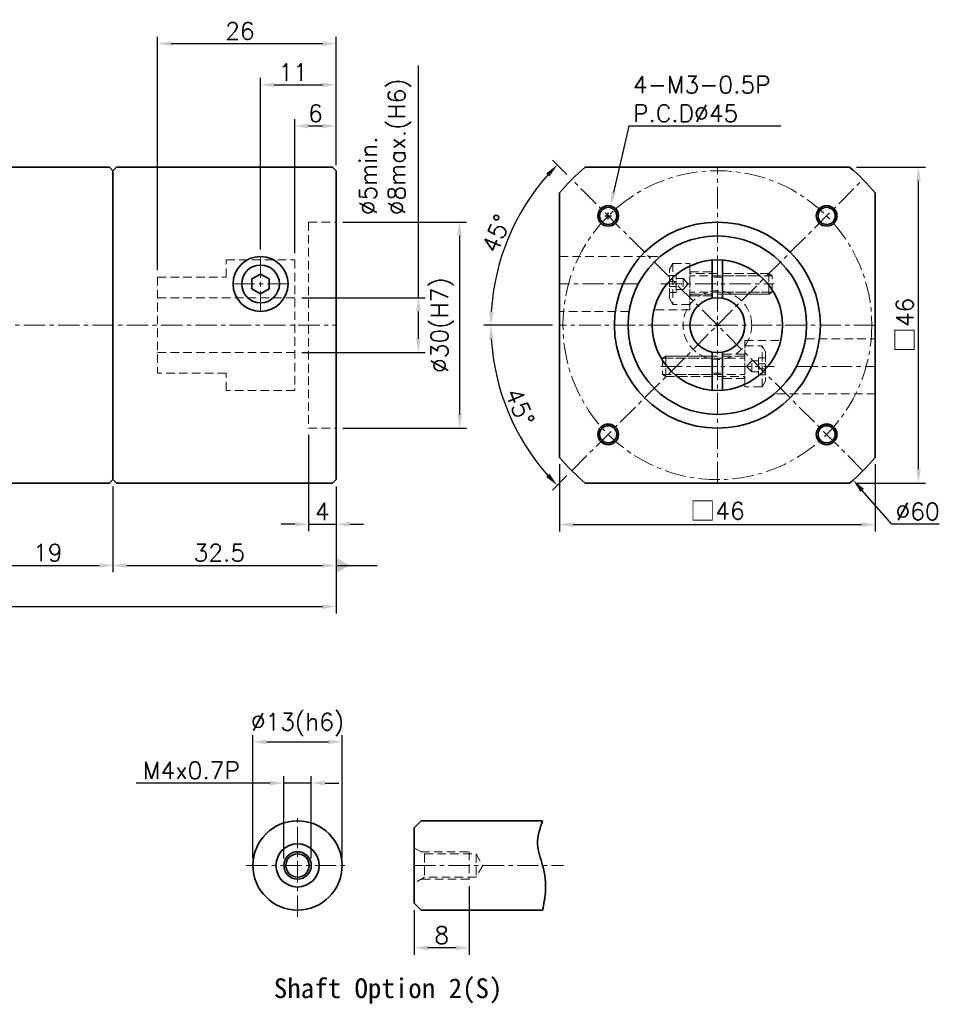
# Model space of a CAD drawing. Header units: millimetres. Extents: x -174 to 103, y -33 to 111.
# Tile 2 of 2: x -32 to 103, y -32 to 111. Entities that reach past the tile are written whole.
import ezdxf

# ---------------------------------------------------------------- set-up
doc = ezdxf.new("R2010")
doc.units = ezdxf.units.MM
doc.header["$LTSCALE"] = 2.5
doc.linetypes.add('CENTER', pattern=[2, 1.25, -0.25, 0.25, -0.25])
doc.linetypes.add('DASHED', pattern=[0.75, 0.5, -0.25])
doc.layers.get('0').update_dxf_attribs({"lineweight": 35})
for name, color, linetype, lineweight in [('DIM', 6, 'Continuous', 18), ('中心線', 1, 'CENTER', 18), ('虛線', 5, 'DASHED', 18)]:
    doc.layers.add(name, color=color, linetype=linetype, lineweight=lineweight)
doc.styles.get("Standard").update_dxf_attribs({"font": 'romans.shx'})
doc.dimstyles.new('R', dxfattribs={"dimtxt": 2.5, "dimasz": 2, "dimexe": 1, "dimexo": 1, "dimgap": 0.6, "dimtad": 1, "dimtoh": 1, "dimdec": 4, "dimdsep": 46, "dimtxsty": 'Standard', "dimcen": 0.5, "dimdle": 1, "dimclrt": 7, "dimadec": 4, "dimazin": 2, "dimtfac": 1, "dimtdec": 4, "dimtofl": 0, "dimtmove": 0, "dimatfit": 3, "dimfxl": 0, "dimtolj": 1, "dimarcsym": 0})
doc.dimstyles.get("Standard").update_dxf_attribs({"dimtxt": 2.5, "dimasz": 2, "dimexe": 1, "dimexo": 1, "dimgap": 0.6, "dimtad": 1, "dimdec": 4, "dimdsep": 46, "dimtxsty": 'Standard', "dimcen": 0.5, "dimdle": 1, "dimclrt": 7, "dimadec": 4, "dimazin": 2, "dimtfac": 1, "dimtdec": 4, "dimtofl": 0, "dimtmove": 0, "dimatfit": 3, "dimfxl": 0, "dimtolj": 1, "dimarcsym": 0})

# ---------------------------------------------------------------- blocks, each defined once
blk = doc.blocks.new('*D14')
at = {"layer": 'Defpoints', "color": 0}
for p in [(14.57, 101.75), (14.57, 89.25), (3.57, 76.75)]:
    blk.add_point(p, dxfattribs=at)
at = {"layer": 'DIM', "color": 0, "lineweight": -2}
for p, q in [((3.57, 77.75), (3.57, 102.75)), ((14.57, 90.25), (14.57, 102.75)), ((5.57, 101.75), (12.57, 101.75))]:
    blk.add_line(p, q, dxfattribs=at)
at = {"layer": 'DIM', "color": 0}
for points in [[(5.57, 102.08), (5.57, 101.42), (3.57, 101.75)], [(12.57, 102.08), (12.57, 101.42), (14.57, 101.75)]]:
    blk.add_solid(points, dxfattribs=at)
at = {"layer": 'DIM', "color": 7, "insert": (8.32, 103.6), "char_height": 2.5, "attachment_point": 5}
blk.add_mtext('\\A1;11', dxfattribs=at)
blk = doc.blocks.new('*D15')
at = {"layer": 'Defpoints', "color": 0}
for p in [(14.57, 107.75), (14.57, 89.25), (-11.43, 73.75)]:
    blk.add_point(p, dxfattribs=at)
at = {"layer": 'DIM', "color": 0, "lineweight": -2}
for p, q in [((-11.43, 74.75), (-11.43, 108.75)), ((-9.43, 107.75), (12.57, 107.75)), ((14.57, 90.25), (14.57, 108.75))]:
    blk.add_line(p, q, dxfattribs=at)
at = {"layer": 'DIM', "color": 0}
for points in [[(-9.43, 108.08), (-9.43, 107.42), (-11.43, 107.75)], [(12.57, 108.08), (12.57, 107.42), (14.57, 107.75)]]:
    blk.add_solid(points, dxfattribs=at)
at = {"layer": 'DIM', "color": 7, "insert": (0.57, 109.6), "char_height": 2.5, "attachment_point": 5}
blk.add_mtext('\\A1;26', dxfattribs=at)
blk = doc.blocks.new('*D20')
at = {"layer": 'Defpoints', "color": 0}
for p in [(-17.93, 44.25), (14.57, 44.25), (14.57, 31.75)]:
    blk.add_point(p, dxfattribs=at)
at = {"layer": 'DIM', "color": 0, "lineweight": -2}
for p, q in [((-17.93, 43.25), (-17.93, 30.75)), ((14.57, 43.25), (14.57, 30.75)), ((-15.93, 31.75), (12.57, 31.75))]:
    blk.add_line(p, q, dxfattribs=at)
at = {"layer": 'DIM', "color": 0}
for points in [[(-15.93, 32.08), (-15.93, 31.42), (-17.93, 31.75)], [(12.57, 32.08), (12.57, 31.42), (14.57, 31.75)]]:
    blk.add_solid(points, dxfattribs=at)
at = {"layer": 'DIM', "color": 7, "insert": (-2.43, 33.6), "char_height": 2.5, "attachment_point": 5}
blk.add_mtext('\\A1;32.5', dxfattribs=at)
blk = doc.blocks.new('*D21')
at = {"layer": 'Defpoints', "color": 0}
for p in [(-95.93, 61.25), (14.57, 44.25), (14.57, 25.75)]:
    blk.add_point(p, dxfattribs=at)
at = {"layer": 'DIM', "color": 0, "lineweight": -2}
for p, q in [((-95.93, 60.25), (-95.93, 24.75)), ((14.57, 43.25), (14.57, 24.75)), ((-93.93, 25.75), (12.57, 25.75))]:
    blk.add_line(p, q, dxfattribs=at)
at = {"layer": 'DIM', "color": 0}
for points in [[(-93.93, 26.08), (-93.93, 25.42), (-95.93, 25.75)], [(12.57, 26.08), (12.57, 25.42), (14.57, 25.75)]]:
    blk.add_solid(points, dxfattribs=at)
at = {"layer": 'DIM', "color": 7, "insert": (-40.68, 27.6), "char_height": 2.5, "attachment_point": 5}
blk.add_mtext('\\A1;110.5', dxfattribs=at)
blk = doc.blocks.new('*D36')
at = {"layer": 'Defpoints', "color": 0}
for p in [(15.46, 6.05), (2.46, -11.95), (15.46, -11.95)]:
    blk.add_point(p, dxfattribs=at)
at = {"layer": 'DIM', "color": 0, "lineweight": -2}
for p, q in [((2.46, -10.95), (2.46, 7.05)), ((4.46, 6.05), (13.46, 6.05)), ((15.46, -10.95), (15.46, 7.05))]:
    blk.add_line(p, q, dxfattribs=at)
at = {"layer": 'DIM', "color": 0}
for points in [[(4.46, 6.39), (4.46, 5.72), (2.46, 6.05)], [(13.46, 6.39), (13.46, 5.72), (15.46, 6.05)]]:
    blk.add_solid(points, dxfattribs=at)
at = {"layer": 'DIM', "color": 7, "insert": (8.96, 8.56), "char_height": 2.5, "attachment_point": 5}
blk.add_mtext('\\A1;%%C13(h6)', dxfattribs=at)
blk = doc.blocks.new('*D43')
at = {"layer": 'Defpoints', "color": 0}
for p in [(10.96, 0.05), (6.96, -11.95), (10.96, -11.95)]:
    blk.add_point(p, dxfattribs=at)
at = {"layer": 'DIM', "color": 0, "lineweight": -2}
for p, q in [((4.96, 0.05), (-14.55, 0.05)), ((6.96, -10.95), (6.96, 1.05)), ((10.96, 0.05), (6.96, 0.05)), ((10.96, -10.95), (10.96, 1.05)), ((12.96, 0.05), (14.96, 0.05))]:
    blk.add_line(p, q, dxfattribs=at)
at = {"layer": 'DIM', "color": 0}
for points in [[(4.96, 0.39), (4.96, -0.28), (6.96, 0.05)], [(12.96, 0.39), (12.96, -0.28), (10.96, 0.05)]]:
    blk.add_solid(points, dxfattribs=at)
at = {"layer": 'DIM', "color": 7, "insert": (-6.51, 1.9), "char_height": 2.5, "attachment_point": 5}
blk.add_mtext('\\A1;M4x0.7P', dxfattribs=at)
blk = doc.blocks.new('*D22')
at = {"layer": 'Defpoints', "color": 0}
for p in [(33.96, -13.95), (25.96, -17.45), (25.96, -23.95)]:
    blk.add_point(p, dxfattribs=at)
at = {"layer": 'DIM', "color": 0, "lineweight": -2}
for p, q in [((33.96, -14.95), (33.96, -24.95)), ((25.96, -18.45), (25.96, -24.95)), ((31.96, -23.95), (27.96, -23.95))]:
    blk.add_line(p, q, dxfattribs=at)
at = {"layer": 'DIM', "color": 0}
for points in [[(27.96, -23.61), (27.96, -24.28), (25.96, -23.95)], [(31.96, -23.61), (31.96, -24.28), (33.96, -23.95)]]:
    blk.add_solid(points, dxfattribs=at)
at = {"layer": 'DIM', "color": 7, "insert": (29.96, -22.1), "char_height": 2.5, "attachment_point": 5}
blk.add_mtext('\\A1;8', dxfattribs=at)
blk = doc.blocks.new('*D23')
at = {"layer": 'Defpoints', "color": 0}
for p in [(8.57, 70.75), (8.57, 62.75), (26.57, 62.75)]:
    blk.add_point(p, dxfattribs=at)
at = {"layer": 'DIM', "color": 0, "lineweight": -2}
for p, q in [((26.57, 70.75), (26.57, 104.55)), ((9.57, 70.75), (27.57, 70.75)), ((26.57, 64.75), (26.57, 68.75)), ((9.57, 62.75), (27.57, 62.75))]:
    blk.add_line(p, q, dxfattribs=at)
at = {"layer": 'DIM', "color": 0}
for points in [[(26.23, 68.75), (26.9, 68.75), (26.57, 70.75)], [(26.23, 64.75), (26.9, 64.75), (26.57, 62.75)]]:
    blk.add_solid(points, dxfattribs=at)
at = {"layer": 'DIM', "color": 7, "insert": (17.99, 82.76), "char_height": 2.5, "attachment_point": 1, "rotation": 90}
blk.add_mtext('\\A1;%%C5min.\\P%%C8max.(H6) ', dxfattribs=at)
blk = doc.blocks.new('*D29')
at = {"layer": 'Defpoints', "color": 0}
for p in [(8.57, 95.75), (14.57, 89.04), (8.57, 76.25)]:
    blk.add_point(p, dxfattribs=at)
at = {"layer": 'DIM', "color": 0, "lineweight": -2}
for p, q in [((8.57, 77.25), (8.57, 96.75)), ((14.57, 90.04), (14.57, 96.75)), ((12.57, 95.75), (10.57, 95.75))]:
    blk.add_line(p, q, dxfattribs=at)
at = {"layer": 'DIM', "color": 0}
for points in [[(10.57, 96.08), (10.57, 95.42), (8.57, 95.75)], [(12.57, 96.08), (12.57, 95.42), (14.57, 95.75)]]:
    blk.add_solid(points, dxfattribs=at)
at = {"layer": 'DIM', "color": 7, "insert": (11.57, 97.6), "char_height": 2.5, "attachment_point": 5}
blk.add_mtext('\\A1;6', dxfattribs=at)
blk = doc.blocks.new('*D31')
at = {"layer": 'Defpoints', "color": 0}
for p in [(10.57, 51.75), (14.57, 44.25), (14.57, 37.75)]:
    blk.add_point(p, dxfattribs=at)
at = {"layer": 'DIM', "color": 0, "lineweight": -2}
for p, q in [((10.57, 50.75), (10.57, 36.75)), ((14.57, 43.25), (14.57, 36.75)), ((8.57, 37.75), (6.57, 37.75)), ((10.57, 37.75), (14.57, 37.75)), ((16.57, 37.75), (18.57, 37.75))]:
    blk.add_line(p, q, dxfattribs=at)
at = {"layer": 'DIM', "color": 0}
for points in [[(8.57, 38.08), (8.57, 37.42), (10.57, 37.75)], [(16.57, 38.08), (16.57, 37.42), (14.57, 37.75)]]:
    blk.add_solid(points, dxfattribs=at)
at = {"layer": 'DIM', "color": 7, "insert": (12.57, 39.6), "char_height": 2.5, "attachment_point": 5}
blk.add_mtext('\\A1;4', dxfattribs=at)
blk = doc.blocks.new('*D32')
at = {"layer": 'Defpoints', "color": 0}
for p in [(47.12, 47.49), (93.12, 47.49), (93.12, 37.7)]:
    blk.add_point(p, dxfattribs=at)
at = {"layer": 'DIM', "color": 0, "lineweight": -2}
for p, q in [((47.12, 46.49), (47.12, 36.7)), ((93.12, 46.49), (93.12, 36.7)), ((49.12, 37.7), (91.12, 37.7))]:
    blk.add_line(p, q, dxfattribs=at)
at = {"layer": 'DIM', "color": 0}
for points in [[(49.12, 38.04), (49.12, 37.37), (47.12, 37.7)], [(91.12, 38.04), (91.12, 37.37), (93.12, 37.7)]]:
    blk.add_solid(points, dxfattribs=at)
at = {"layer": 'DIM', "color": 7, "insert": (70.12, 39.66), "char_height": 2.5, "attachment_point": 5}
blk.add_mtext('\\A1;{\\fPMingLiU|b0|i0|c136|p18;\\H1.083x;\\C0;□}46', dxfattribs=at)
blk = doc.blocks.new('*D33')
at = {"layer": 'Defpoints', "color": 0}
for p in [(48.91, 87.96), (41.55, 83.25), (47.12, 66.75), (93.12, 66.75), (91.34, 45.54)]:
    blk.add_point(p, dxfattribs=at)
at = {"layer": 'DIM', "color": 0, "lineweight": -2}
for p, q in [((48.2, 88.67), (46.08, 90.79)), ((46.12, 66.75), (36.12, 66.75))]:
    blk.add_line(p, q, dxfattribs=at)
blk.add_arc((70.12, 66.75), 33, 138.473, 176.527, dxfattribs=at)
at = {"layer": 'DIM', "color": 0}
for points in [[(45.18, 88.86), (45.66, 88.4), (46.79, 90.08)], [(37.52, 68.74), (36.85, 68.76), (37.12, 66.75)]]:
    blk.add_solid(points, dxfattribs=at)
at = {"layer": 'DIM', "color": 7, "insert": (37.93, 80.09), "char_height": 2.5, "attachment_point": 5, "rotation": 67.5}
blk.add_mtext('\\A1;45°', dxfattribs=at)
blk = doc.blocks.new('*D34')
at = {"layer": 'Defpoints', "color": 0}
for p in [(91.34, 87.96), (47.12, 66.75), (93.12, 66.75), (38.25, 58.21), (48.91, 45.54)]:
    blk.add_point(p, dxfattribs=at)
at = {"layer": 'DIM', "color": 0, "lineweight": -2}
for p, q in [((46.12, 66.75), (36.12, 66.75)), ((48.2, 44.83), (46.08, 42.71))]:
    blk.add_line(p, q, dxfattribs=at)
blk.add_arc((70.12, 66.75), 33, 183.473, 221.527, dxfattribs=at)
at = {"layer": 'DIM', "color": 0}
for points in [[(36.85, 64.74), (37.52, 64.76), (37.12, 66.75)], [(45.66, 45.1), (45.18, 44.64), (46.79, 43.41)]]:
    blk.add_solid(points, dxfattribs=at)
at = {"layer": 'DIM', "color": 7, "insert": (41.35, 54.83), "char_height": 2.5, "attachment_point": 5, "rotation": 292.5}
blk.add_mtext('\\A1;45°', dxfattribs=at)
blk = doc.blocks.new('A$C17CE267E')
at = {"layer": '虛線', "color": 7}
for p, q in [((14.5, 0), (14.5, 6)), ((0.5, 4.5), (0, 4.2)), ((0.5, 1.5), (0.5, 4.5)), ((11.8, 4.5), (0.5, 4.5)), ((0, 4.2), (12, 4.2)), ((0, 4.2), (0, 1.8)), ((0, 1.8), (12, 1.8)), ((0, 1.8), (0.5, 1.5)), ((0.5, 1.5), (11.8, 1.5))]:
    blk.add_line(p, q, dxfattribs=at)
for points in [[(14.5, 6), (15, 5.13), (15, 0.87), (14.5, 0), (12, 0), (12, 6)], [(14, 3.81), (14, 2.19), (13, 2.19), (13, 3.81)], [(15, 1.77), (15, 4.23), (14, 4.23), (14, 1.77)], [(15, 2.63), (15, 3.37), (14, 3.37), (14, 2.63)]]:
    blk.add_lwpolyline(points, close=True, dxfattribs=at)
blk.add_lwpolyline([(13, 2.19), (12.24, 3), (13, 3.81)], dxfattribs=at)
for centre, start, end in [((11.8, 4.7), 270, 0), ((11.8, 1.3), 0, 90)]:
    blk.add_arc(centre, 0.2, start, end, dxfattribs=at)
blk = doc.blocks.new('A$C52865C1E')
for p, q in [((8.75, 18.97), (8.75, 13.43)), ((10.25, 18.97), (10.25, 13.43)), ((8.75, 5.57), (8.75, 0.03)), ((10.25, 5.57), (10.25, 0.03))]:
    blk.add_line(p, q)
for radius in [9.5, 4]:
    blk.add_circle((9.5, 9.5), radius)
at = {"layer": '中心線', "color": 7}
for p, q in [((1.25, 15.5), (17.75, 15.5)), ((1.25, 3.5), (17.75, 3.5))]:
    blk.add_line(p, q, dxfattribs=at)
at = {"layer": '虛線', "color": 7}
for p, q in [((5.5, 17.25), (8.75, 17.25)), ((10.25, 17), (15.33, 17)), ((10.25, 16.7), (15.7, 16.7)), ((5.5, 13.75), (8.75, 13.75)), ((10.25, 14.3), (17.7, 14.3)), ((10.25, 14), (17.87, 14)), ((8.75, 5), (1.13, 5)), ((8.75, 4.7), (1.3, 4.7)), ((13.5, 5.25), (10.25, 5.25)), ((8.75, 2.3), (3.3, 2.3)), ((8.75, 2), (3.67, 2)), ((13.5, 1.75), (10.25, 1.75))]:
    blk.add_line(p, q, dxfattribs=at)
for points in [[(5.5, 18.12), (5.5, 11.75), (0.27, 11.75)], [(13.5, 0.88), (13.5, 7.25)], [(13.5, 7.25), (18.73, 7.25)]]:
    blk.add_lwpolyline(points, dxfattribs=at)
blk.add_circle((9.5, 9.5), 5, dxfattribs=at)
for start, end in [(83.8494, 96.1506), (263.8494, 276.1506)]:
    blk.add_arc((9.5, 9.5), 7, start, end, dxfattribs=at)
at = {"layer": '中心線', "color": 7, "rotation": 180}
blk.add_blockref('A$C17CE267E', (17.5, 18.5), dxfattribs=at)
at = {"layer": '中心線', "color": 7}
blk.add_blockref('A$C17CE267E', (1.5, 0.5), dxfattribs=at)
blk = doc.blocks.new('*D13')
at = {"layer": 'Defpoints', "color": 0}
for p in [(89.39, 89.75), (99.42, 89.75), (89.39, 43.75)]:
    blk.add_point(p, dxfattribs=at)
at = {"layer": 'DIM', "color": 0, "lineweight": -2}
for p, q in [((90.39, 89.75), (100.42, 89.75)), ((99.42, 45.75), (99.42, 87.75)), ((90.39, 43.75), (100.42, 43.75))]:
    blk.add_line(p, q, dxfattribs=at)
at = {"layer": 'DIM', "color": 0}
for points in [[(99.09, 87.75), (99.76, 87.75), (99.42, 89.75)], [(99.09, 45.75), (99.76, 45.75), (99.42, 43.75)]]:
    blk.add_solid(points, dxfattribs=at)
at = {"layer": 'DIM', "color": 7, "insert": (97.47, 66.75), "char_height": 2.5, "attachment_point": 5, "rotation": 90}
blk.add_mtext('\\A1;{\\fPMingLiU|b0|i0|c136|p18;\\H1.083x;\\C0;□}46', dxfattribs=at)
blk = doc.blocks.new('*D45')
at = {"layer": 'Defpoints', "color": 0}
for p in [(14.57, 81.75), (14.57, 51.75), (32.57, 51.75)]:
    blk.add_point(p, dxfattribs=at)
at = {"layer": 'DIM', "color": 0, "lineweight": -2}
for p, q in [((15.57, 81.75), (33.57, 81.75)), ((32.57, 79.75), (32.57, 53.75)), ((15.57, 51.75), (33.57, 51.75))]:
    blk.add_line(p, q, dxfattribs=at)
at = {"layer": 'DIM', "color": 0}
for points in [[(32.23, 79.75), (32.9, 79.75), (32.57, 81.75)], [(32.23, 53.75), (32.9, 53.75), (32.57, 51.75)]]:
    blk.add_solid(points, dxfattribs=at)
at = {"layer": 'DIM', "color": 7, "insert": (30.06, 66.75), "char_height": 2.5, "attachment_point": 5, "rotation": 90}
blk.add_mtext('\\A1;%%C30(H7)', dxfattribs=at)
blk = doc.blocks.new('*D46')
at = {"layer": 'Defpoints', "color": 0}
for p in [(50.35, 89.31), (89.9, 44.19)]:
    blk.add_point(p, dxfattribs=at)
at = {"layer": 'DIM', "color": 0, "lineweight": -2}
for p, q in [((69.62, 66.75), (70.62, 66.75)), ((70.12, 66.25), (70.12, 67.25)), ((95.54, 37.75), (91.21, 42.68)), ((102.45, 37.75), (95.54, 37.75))]:
    blk.add_line(p, q, dxfattribs=at)
at = {"layer": 'DIM', "color": 0}
blk.add_solid([(91.47, 42.9), (90.96, 42.46), (89.9, 44.19)], dxfattribs=at)
at = {"layer": 'DIM', "color": 7, "insert": (99.29, 39.6), "char_height": 2.5, "attachment_point": 5}
blk.add_mtext('\\A1;∅60', dxfattribs=at)
blk = doc.blocks.new('*D48')
at = {"layer": 'Defpoints', "color": 0}
for p in [(-36.93, 44.25), (-17.93, 44.25), (-17.93, 31.75)]:
    blk.add_point(p, dxfattribs=at)
at = {"layer": 'DIM', "color": 0, "lineweight": -2}
for p, q in [((-36.93, 43.25), (-36.93, 30.75)), ((-17.93, 43.25), (-17.93, 30.75)), ((-34.93, 31.75), (-19.93, 31.75))]:
    blk.add_line(p, q, dxfattribs=at)
at = {"layer": 'DIM', "color": 0}
for points in [[(-34.93, 32.08), (-34.93, 31.42), (-36.93, 31.75)], [(-19.93, 32.08), (-19.93, 31.42), (-17.93, 31.75)]]:
    blk.add_solid(points, dxfattribs=at)
at = {"layer": 'DIM', "color": 7, "insert": (-27.43, 33.6), "char_height": 2.5, "attachment_point": 5}
blk.add_mtext('\\A1;19', dxfattribs=at)
blk = doc.blocks.new('*U49')
at = {"color": 7}
for radius in [1.5, 1.25]:
    blk.add_circle((0, 0), radius, dxfattribs=at)
blk = doc.blocks.new('*U50')
at = {"color": 0, "linetype": 'ByBlock', "lineweight": -2}
blk.add_blockref('*U49', (57.66, 82.66), dxfattribs=at)
for p, rotation in [((89.48, 82.66), 269.9999999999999), ((57.66, 50.84), 89.99999999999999), ((89.48, 50.84), 180)]:
    blk.add_blockref('*U49', p, dxfattribs=dict(at, rotation=rotation))
blk = doc.blocks.new('*D51')
at = {"layer": 'Defpoints', "color": 0}
for p in [(54.55, 84.12), (53.88, 81.2)]:
    blk.add_point(p, dxfattribs=at)
at = {"layer": 'DIM', "color": 0, "lineweight": -2}
for p, q in [((57.24, 95.75), (55, 86.07)), ((79.38, 95.75), (57.24, 95.75)), ((53.71, 82.66), (54.71, 82.66)), ((54.21, 82.16), (54.21, 83.16))]:
    blk.add_line(p, q, dxfattribs=at)
at = {"layer": 'DIM', "color": 0}
blk.add_solid([(54.68, 86.14), (55.33, 85.99), (54.55, 84.12)], dxfattribs=at)
at = {"layer": 'DIM', "color": 7, "insert": (57.84, 103.02), "char_height": 2.5, "attachment_point": 1}
blk.add_mtext('\\A1;4-M3-0.5P\\PP.C.D%%C45', dxfattribs=at)

msp = doc.modelspace()

# ---------------------------------------------------------------- linework, layer by layer
for p, q in [((-18.43224, 89.74944), (-36.43224, 89.74944)), ((-18.43224, 89.74944), (-17.93224, 89.24944)), ((-17.93224, 89.24944), (-17.43224, 89.74944)), ((-17.93224, 89.24944), (-17.93224, 44.24944)), ((-17.93224, 84.64944), (-17.93224, 89.24944)), ((14.06776, 89.74944), (-17.43224, 89.74944)), ((14.06776, 89.74944), (14.56776, 89.24944)), ((14.56776, 44.24944), (14.56776, 89.24944)), ((50.86253, 89.74944), (89.38525, 89.74944)), ((47.12389, 47.48808), (47.12389, 86.0108)), ((93.12389, 86.0108), (93.12389, 47.48808)), ((-17.93224, 48.84944), (-17.93224, 44.24944)), ((-36.43224, 43.74944), (-18.43224, 43.74944)), ((-17.93224, 44.24944), (-18.43224, 43.74944)), ((-17.93224, 44.24944), (-17.43224, 43.74944)), ((14.06776, 43.74944), (-17.43224, 43.74944)), ((14.06776, 43.74944), (14.56776, 44.24944)), ((89.38525, 43.74944), (50.86253, 43.74944))]:
    msp.add_line(p, q)
msp.add_lwpolyline([(2.31776, 72.02775), (3.56776, 71.30606), (4.81776, 72.02775), (4.81776, 73.47112), (3.56776, 74.19281), (2.31776, 73.47112)], close=True)
msp.add_lwpolyline([(44.65851, -18.44706), (26.95851, -18.44706), (25.95851, -17.44706), (25.95851, -6.44706), (26.95851, -5.44706), (44.65851, -5.44706)])
at = {"color": 7}
for radius in [15, 13]:
    msp.add_circle((70.12389, 66.74944), radius, dxfattribs=at)
for centre, radius in [((3.56776, 72.74944), 4), ((3.56776, 72.74944), 2.75), ((8.95851, -11.94706), 6.5), ((8.95851, -11.94706), 3.1434), ((8.95851, -11.94706), 2), ((8.95851, -11.94706), 1.7)]:
    msp.add_circle(centre, radius)
for start, end in [(129.9445052, 140.0554948), (39.9445052, 50.0554948), (219.9445052, 230.0554948), (309.9445052, 320.0554948)]:
    msp.add_arc((70.12389, 66.74944), 30, start, end)
msp.add_spline([(44.65851, -5.44706), (43.91203, -8.83502), (44.65851, -11.94706), (45.07495, -15.89515), (44.65851, -18.44706)], degree=3)
at = {"layer": '中心線', "color": 7}
for p, q in [((70.12389, 43.74944), (70.12389, 89.74944)), ((91.33709, 45.53623), (48.91068, 87.96264)), ((48.91068, 45.53623), (91.33709, 87.96264)), ((3.56776, 76.74944), (3.56776, 68.74944)), ((-0.43224, 72.74944), (7.56776, 72.74944)), ((58.59132, 72.74944), (47.12389, 72.74944)), ((-95.93224, 66.74944), (14.56776, 66.74944)), ((93.12389, 66.74944), (47.12389, 66.74944)), ((81.65645, 60.74944), (93.12389, 60.74944)), ((8.95851, -19.44706), (8.95851, -4.44706)), ((1.45851, -11.94706), (16.45851, -11.94706)), ((25.95851, -11.94706), (47.70727, -11.94706))]:
    msp.add_line(p, q, dxfattribs=at)
msp.add_circle((70.12389, 66.74944), 22.5, dxfattribs=at)
at = {"layer": '虛線', "color": 7}
for p, q in [((10.56776, 81.74944), (14.56776, 81.74944)), ((10.56776, 81.74944), (10.56776, 51.74944)), ((-1.43224, 73.74944), (-1.43224, 76.24944)), ((-1.43224, 76.24944), (8.56776, 76.24944)), ((8.56776, 76.24944), (8.56776, 57.24944)), ((61.49144, 76.74944), (47.12389, 76.74944)), ((-11.43224, 73.74944), (-1.43224, 73.74944)), ((-11.43224, 73.74944), (-11.43224, 59.74944)), ((8.56776, 70.74944), (-11.43224, 70.74944)), ((57.23819, 68.74944), (47.12389, 68.74944)), ((83.00958, 64.74944), (93.12389, 64.74944)), ((8.56776, 62.74944), (-11.43224, 62.74944)), ((-1.43224, 59.74944), (-11.43224, 59.74944)), ((-1.43224, 57.24944), (-1.43224, 59.74944)), ((8.56776, 57.24944), (-1.43224, 57.24944)), ((78.75633, 56.74944), (93.12389, 56.74944)), ((10.56776, 51.74944), (14.56776, 51.74944)), ((25.95851, -9.38103), (27.45851, -10.24706)), ((26.93889, -9.94706), (33.95851, -9.94706)), ((33.95851, -9.94706), (33.95851, -13.94706)), ((27.45851, -10.24706), (27.45851, -13.64706)), ((27.45851, -10.24706), (34.95851, -10.24706)), ((34.95851, -10.24706), (34.95851, -13.64706)), ((34.95851, -10.24706), (35.94, -11.94706)), ((35.94, -11.94706), (34.95851, -13.64706)), ((27.45851, -13.64706), (25.95851, -14.51308)), ((33.95851, -13.94706), (26.93889, -13.94706)), ((34.95851, -13.64706), (27.45851, -13.64706))]:
    msp.add_line(p, q, dxfattribs=at)

# ---------------------------------------------------------------- block references
at = {"color": 7}
for name, p in [('*U50', (-3.44388, 0)), ('A$C52865C1E', (60.62389, 57.24944))]:
    msp.add_blockref(name, p, dxfattribs=at)

# ---------------------------------------------------------------- texts
at = {"insert": (5.49945, -28.39492), "char_height": 2.88, "width": 47.4777489, "attachment_point": 1}
msp.add_mtext('{\\fDFKai-SB|b1|i0|c0|p65;Shaft Option 2(S)}', dxfattribs=at)

# ---------------------------------------------------------------- dimensions: what is measured, and where the dimension line sits
at = {"layer": 'DIM', "color": 7}
for base, p1, p2, picture, middle in [((14.56776, 107.74944), (-11.43224, 73.74944), (14.56776, 89.24944), '*D15', (0.56776, 107.74944)), ((14.56776, 101.74944), (3.56776, 76.74944), (14.56776, 89.24944), '*D14', (8.31776, 101.74944)), ((14.56776, 25.74944), (-95.93224, 61.24944), (14.56776, 44.24944), '*D21', (-40.68224, 25.74944)), ((14.56776, 31.74944), (-17.93224, 44.24944), (14.56776, 44.24944), '*D20', (-2.43224, 31.74944))]:
    dim = msp.add_linear_dim(base=base, p1=p1, p2=p2, dimstyle='Standard', dxfattribs=at)
    dim.commit()
    dim.dimension.update_dxf_attribs({"geometry": picture, "text_midpoint": middle, "dimtype": 160})
dim = msp.add_linear_dim(base=(26.56776, 62.74944), p1=(8.56776, 70.74944), p2=(8.56776, 62.74944), angle=90, text='%%C5min.\\P%%C8max.(H6) ', dimstyle='Standard', override={"dimtofl": 1}, dxfattribs=at)
dim.commit()
dim.dimension.update_dxf_attribs({"geometry": '*D23', "text_midpoint": (26.56776, 93.35488), "dimtype": 160})
dim = msp.add_diameter_dim_2p(p1=(53.87665, 81.19776), p2=(54.55132, 84.12092), text='4-M3-0.5P\\PP.C.D%%C45', dimstyle='R', dxfattribs=at)
dim.commit()
dim.dimension.update_dxf_attribs({"geometry": '*D51', "text_midpoint": (68.60903, 95.74944), "dimtype": 163})
dim = msp.add_linear_dim(base=(8.56776, 95.74944), p1=(14.56776, 89.04226), p2=(8.56776, 76.24944), dimstyle='Standard', override={"dimtofl": 1}, dxfattribs=at)
dim.commit()
dim.dimension.update_dxf_attribs({"geometry": '*D29', "text_midpoint": (11.56776, 95.74944), "dimtype": 160})
for base, line1, line2, picture, middle in [((41.54505, 83.24944), ((93.12389, 66.74944), (47.12389, 66.74944)), ((91.33709, 45.53623), (48.91068, 87.96264)), '*D33', (39.63586, 79.37799)), ((38.24833, 58.20841), ((48.91068, 45.53623), (91.33709, 87.96264)), ((93.12389, 66.74944), (47.12389, 66.74944)), '*D34', (39.63586, 54.12088))]:
    dim = msp.add_angular_dim_2l(base=base, line1=line1, line2=line2, dimstyle='Standard', dxfattribs=at)
    dim.commit()
    dim.dimension.update_dxf_attribs({"geometry": picture, "text_midpoint": middle, "dimtype": 162})
dim = msp.add_diameter_dim_2p(p1=(50.35111, 89.31129), p2=(89.89667, 44.18759), dimstyle='R', dxfattribs=at)
dim.commit()
dim.dimension.update_dxf_attribs({"geometry": '*D46', "text_midpoint": (99.2937, 37.74944), "dimtype": 163})
for base, p1, p2, text, picture, middle in [((99.42389, 89.74944), (89.38525, 43.74944), (89.38525, 89.74944), '{\\fPMingLiU|b0|i0|c136|p18;\\H1.083x;\\C0;□}<>', '*D13', (99.42389, 66.74944)), ((32.56776, 51.74944), (14.56776, 81.74944), (14.56776, 51.74944), '%%C<>(H7)', '*D45', (32.56776, 66.74944))]:
    dim = msp.add_linear_dim(base=base, p1=p1, p2=p2, angle=90, text=text, dimstyle='Standard', dxfattribs=at)
    dim.commit()
    dim.dimension.update_dxf_attribs({"geometry": picture, "text_midpoint": middle, "dimtype": 160})
for base, p1, p2, picture, middle in [((14.56776, 37.74944), (10.56776, 51.74944), (14.56776, 44.24944), '*D31', (12.56776, 39.59944)), ((25.95851, -23.94706), (33.95851, -13.94706), (25.95851, -17.44706), '*D22', (29.95851, -22.09706))]:
    dim = msp.add_linear_dim(base=base, p1=p1, p2=p2, dimstyle='Standard', override={"dimtofl": 1}, dxfattribs=at)
    dim.commit()
    dim.dimension.update_dxf_attribs({"geometry": picture, "text_midpoint": middle})
dim = msp.add_linear_dim(base=(93.12389, 37.70319), p1=(47.12389, 47.48808), p2=(93.12389, 47.48808), text='{\\fPMingLiU|b0|i0|c136|p18;\\H1.083x;\\C0;□}<>', dimstyle='Standard', dxfattribs=at)
dim.commit()
dim.dimension.update_dxf_attribs({"geometry": '*D32', "text_midpoint": (70.12389, 37.70319), "dimtype": 160})
dim = msp.add_linear_dim(base=(-17.93224, 31.74944), p1=(-36.93224, 44.24944), p2=(-17.93224, 44.24944), dimstyle='Standard', dxfattribs=at)
dim.commit()
dim.dimension.update_dxf_attribs({"geometry": '*D48', "text_midpoint": (-27.43224, 33.59944)})
for base, p1, p2, text, picture, middle in [((15.45851, 6.05294), (2.45851, -11.94706), (15.45851, -11.94706), '%%C<>(h6)', '*D36', (8.95851, 6.05294)), ((10.95851, 0.05294), (6.95851, -11.94706), (10.95851, -11.94706), 'M4x0.7P', '*D43', (-6.5103, 0.05294))]:
    dim = msp.add_linear_dim(base=base, p1=p1, p2=p2, text=text, dimstyle='Standard', override={"dimtofl": 1}, dxfattribs=at)
    dim.commit()
    dim.dimension.update_dxf_attribs({"geometry": picture, "text_midpoint": middle, "dimtype": 160})

# ---------------------------------------------------------------- leaders
msp.add_leader([(14.56776, 31.74944), (20.56776, 31.74944)], dimstyle='Standard', override={"dimldrblk": 'DatumFilled'}, dxfattribs=at)

doc.saveas('drawing.dxf')
